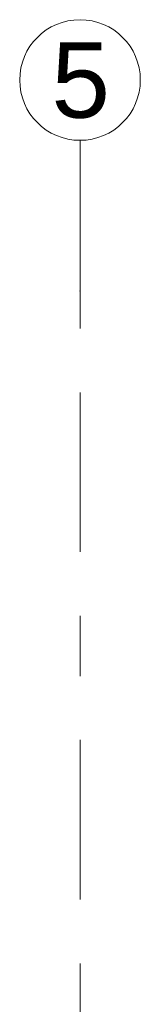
# Model space of a CAD drawing. Header units: metres. Extents: x -3.6 to 84.5, y -11 to 16.8.
# Tile 69 of 137: x 14.83 to 15.03, y 15.173 to 16.805. Entities that reach past the tile are written whole.
import ezdxf

# ---------------------------------------------------------------- set-up
doc = ezdxf.new("R2010")
doc.units = ezdxf.units.M
doc.header["$MEASUREMENT"] = 0
doc.linetypes.add('Strichlinie doppelt', pattern=[0.546806, 0.264583, -0.105833, 0.070556, -0.105833])
doc.layers.add('451 - Universal.Achsen Raster', color=7, linetype='Continuous')
doc.styles.add('ERSTELLTER_STIL_2', font='txt')

msp = doc.modelspace()

# ---------------------------------------------------------------- linework, layer by layer
at = {"layer": '451 - Universal.Achsen Raster', "color": 160, "linetype": 'Strichlinie doppelt', "lineweight": 9, "true_color": 0x3232ff}
for p, q in [((14.93, 16.355), (14.93, 16.605)), ((14.93, -10.585), (14.93, 16.355))]:
    msp.add_line(p, q, dxfattribs=at)
at = {"layer": '451 - Universal.Achsen Raster', "color": 160, "linetype": 'Continuous', "lineweight": 9, "true_color": 0x3232ff}
msp.add_circle((14.93, 16.705), 0.1, dxfattribs=at)
at = {"layer": '451 - Universal.Achsen Raster', "color": 160, "linetype": 'Strichlinie doppelt', "lineweight": 9, "true_color": 0x3232ff}
msp.add_point((14.93, 16.355), dxfattribs=at)
msp.add_point((14.93, 16.355), dxfattribs=at)

# ---------------------------------------------------------------- texts
at = {"layer": '451 - Universal.Achsen Raster', "color": 160, "lineweight": 9, "true_color": 0x3232ff, "insert": (14.8826, 16.7675), "char_height": 0.125, "attachment_point": 1, "style": 'ERSTELLTER_STIL_2'}
msp.add_mtext('\\A1;{\\pql;\\pt0;\\fArial|b0|i0|c0|p38;5}', dxfattribs=at)

doc.saveas('drawing.dxf')
